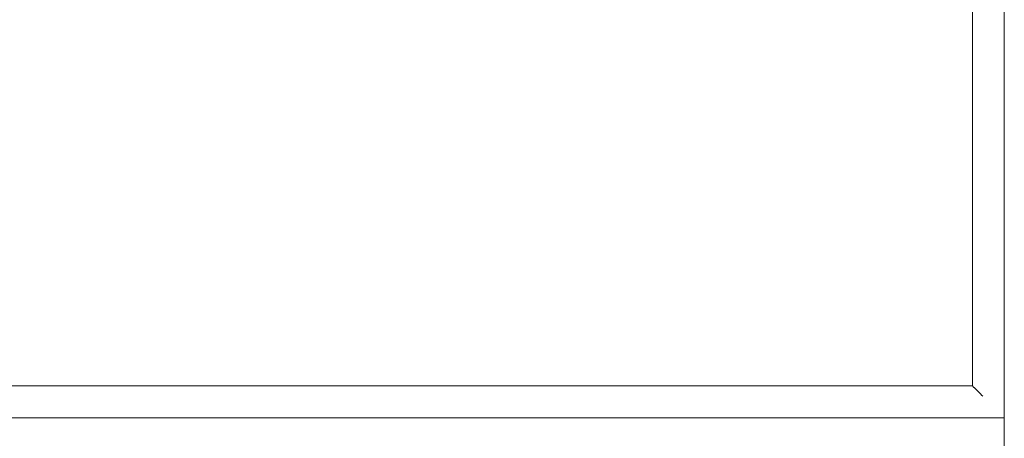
# Model space of a CAD drawing. Header units: millimetres. Extents: x -281 to 121694, y -16481 to 65128.
# Tile 8 of 256: x 14475 to 15341, y 11137 to 11505. Entities that reach past the tile are written whole.
import ezdxf

# ---------------------------------------------------------------- set-up
doc = ezdxf.new("R2010")
doc.units = ezdxf.units.MM
doc.layers.add('A--L$01A__Algemeen', color=7, linetype='Continuous', lineweight=5)
doc.layers.add('A--L82__LosseGebruikersInvent', color=1, linetype='Continuous', lineweight=5)

# ---------------------------------------------------------------- blocks, each defined once
blk = doc.blocks.new('NLRS_82_FU_UN_lab en spoel tafels_gen_kad - labtafel zonder onderkast dxbxh 900x1200x950-V355-L_80_ 15')
at = {"layer": 'A--L$01A__Algemeen'}
blk.add_line((600, -637.32), (600, 262.68), dxfattribs=at)
blk = doc.blocks.new('NLRS_82_FU_UN_spoekbak_gen_kad - spoelbak dxbxh 900x1200x957-V359-L_80_ 15')
at = {"layer": 'A--L$01A__Algemeen'}
for p, q in [((-600, 322.68), (-600, -577.32)), ((600, 322.68), (-600, 322.68)), ((-579.27, 301.94), (-573.73, 296.41)), ((572, 294.68), (-572, 294.68)), ((-572, 294.68), (-572, -549.32)), ((-572, 294.68), (-572, -549.32)), ((-572, 294.68), (0, 294.68)), ((572, 294.68), (0, 294.68))]:
    blk.add_line(p, q, dxfattribs=at)
for points in [[(-581.04, 303.71), (-580.81, 303.49), (-580.38, 303.06), (-579.77, 302.45), (-579.43, 302.1), (-579.27, 301.94)], [(-573.73, 296.41), (-573.58, 296.26), (-573.24, 295.91), (-572.64, 295.32), (-572.22, 294.89), (-572, 294.68)]]:
    blk.add_open_spline(points, degree=3, dxfattribs=at)

msp = doc.modelspace()

# ---------------------------------------------------------------- block references
at = {"layer": 'A--L82__LosseGebruikersInvent', "rotation": 180}
msp.add_blockref('NLRS_82_FU_UN_spoekbak_gen_kad - spoelbak dxbxh 900x1200x957-V359-L_80_ 15', (14741.16, 11477.68), dxfattribs=at)
at = {"layer": 'A--L82__LosseGebruikersInvent'}
msp.add_blockref('NLRS_82_FU_UN_lab en spoel tafels_gen_kad - labtafel zonder onderkast dxbxh 900x1200x950-V355-L_80_ 15', (14741.16, 10892.33), dxfattribs=at)

doc.saveas('drawing.dxf')
